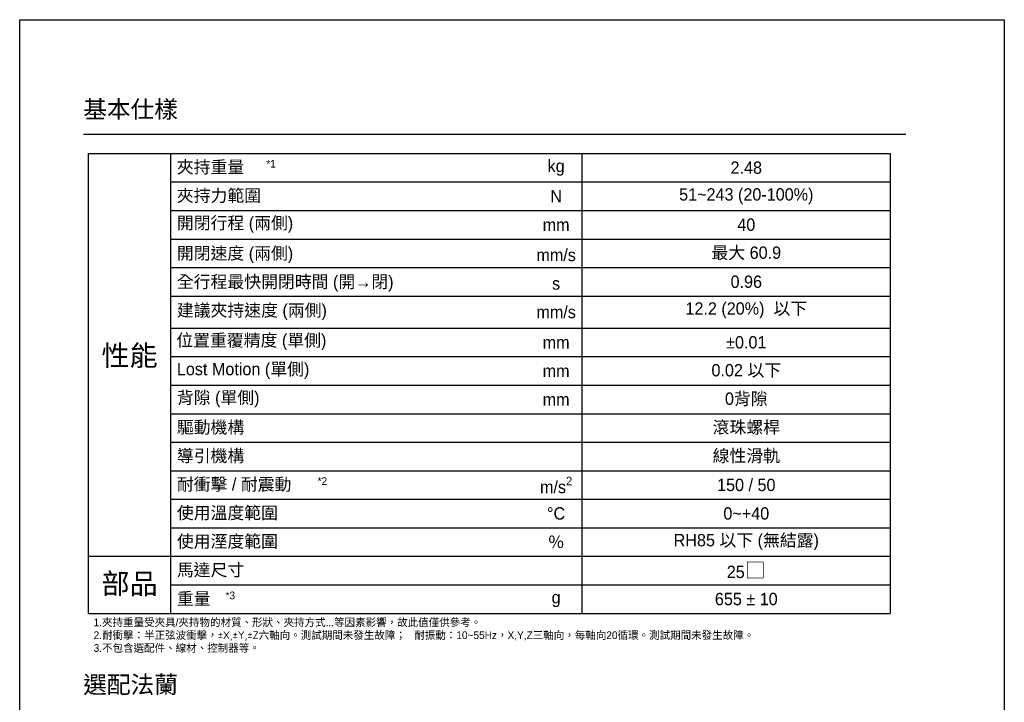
# Model space of a CAD drawing. Header units: millimetres. Extents: x 399 to 6233, y -1870 to 1602.
# Tile 43 of 164: x 1457 to 2415, y 937 to 1602. Entities that reach past the tile are written whole.
import ezdxf

# ---------------------------------------------------------------- set-up
doc = ezdxf.new("R2010")
doc.units = ezdxf.units.MM
doc.layers.add('5', color=7, linetype='Continuous')
doc.styles.get("Standard").update_dxf_attribs({"font": 'arial.ttf'})
doc.styles.add('尺寸標註', font='romans.shx', dxfattribs={"bigfont": 'CHINESET.SHX'})

msp = doc.modelspace()

# ---------------------------------------------------------------- linework, layer by layer
msp.add_line((1519.063, 1490.522), (2319.063, 1490.522))
at = {"color": 7}
msp.add_lwpolyline([(1456.926, 1601.855), (2414.895, 1601.855), (2414.895, 272.102), (1456.926, 272.102)], close=True, dxfattribs=at)
at = {"layer": '5', "color": 3}
for p, q in [((1523.85, 1471.637), (2303.85, 1471.637)), ((1523.85, 1024.029), (1523.85, 1471.637)), ((1603.85, 1024.029), (1603.85, 1471.637)), ((2003.85, 1471.637), (2003.85, 1024.029)), ((2303.85, 1471.637), (2303.85, 1024.029)), ((1603.85, 1443.876), (2303.85, 1443.876)), ((1603.85, 1416.114), (2303.85, 1416.114)), ((1603.85, 1388.352), (2303.85, 1388.352)), ((1603.85, 1360.591), (2303.85, 1360.591)), ((1603.85, 1332.829), (2303.85, 1332.829)), ((1603.85, 1301.646), (2303.85, 1301.646)), ((1603.85, 1273.884), (2303.85, 1273.884)), ((1603.85, 1246.122), (2303.85, 1246.122)), ((1603.85, 1218.361), (2303.85, 1218.361)), ((1603.85, 1190.599), (2303.85, 1190.599)), ((1603.85, 1162.837), (2303.85, 1162.837)), ((1603.85, 1135.076), (2303.85, 1135.076)), ((1603.85, 1107.314), (2303.85, 1107.314)), ((1523.85, 1079.552), (2303.85, 1079.552)), ((1603.85, 1051.791), (2303.85, 1051.791)), ((1523.85, 1024.029), (2303.85, 1024.029))]:
    msp.add_line(p, q, dxfattribs=at)

# ---------------------------------------------------------------- texts
at = {"color": 1, "char_height": 7.5, "attachment_point": 1}
for s, width, insert in [('{\\fPMingLiU|b0|i0|c136|p18;*1}', 19.83695, (1696.78, 1465.328)), ('{\\fPMingLiU|b0|i0|c136|p18;*2}', 19.83695, (1746.78, 1156.528)), ('{\\fPMingLiU|b0|i0|c136|p18;*3}', 19.83695, (1657.197, 1045.231)), ('{\\fPMingLiU|b0|i0|c136|p18;1.夾持重量受夾具/夾持物的材質、形狀、夾持方式...等因素影響，故此值僅供參考。\\P2.耐衝擊：半正弦波衝擊，\\fISOCPEUR|b0|i0|c0|p34;±X,±Y,±Z\\fPMingLiU|b0|i0|c136|p18;六軸向。測試期間未發生故障；   耐振動：10~55Hz，X,Y,Z三軸向，每軸向20循環。測試期間未發生故障。\\P3.不包含選配件、線材、控制器等。}', 786.11393, (1528.85, 1019.029))]:
    msp.add_mtext_dynamic_manual_height_columns(s, width=width, gutter_width=12.5, heights=[0], dxfattribs=dict(at, insert=insert))
for s, insert, char_height, width, attachment_point in [('{\\fPMingLiU|b0|i0|c136|p18;夾持重量}', (1609.85, 1457.756), 12.0155, 394.34013, 4), ('{\\fPMingLiU|b0|i0|c136|p18;kg}', (1978.85, 1457.756), 12.0155, 18.83912, 5), ('{\\fPMingLiU|b0|i0|c136|p18;夾持力範圍}', (1609.85, 1429.995), 12.0155, 240.623, 4), ('{\\fPMingLiU|b0|i0|c136|p18;N}', (1978.85, 1429.995), 12.0155, 240.623, 5), ('{\\fPMingLiU|b0|i0|c136|p18;開閉行程 (兩側)}', (1609.85, 1402.233), 12.0155, 394.34013, 4), ('{\\fPMingLiU|b0|i0|c136|p18;mm}', (1978.85, 1402.233), 12.0155, 240.623, 5), ('{\\fPMingLiU|b0|i0|c136|p18;開閉速度 (兩側)}', (1609.85, 1372.761), 12.0155, 338.51653, 4), ('{\\fPMingLiU|b0|i0|c136|p18;mm/s}', (1978.85, 1372.761), 12.0155, 82.74443, 5), ('{\\fPMingLiU|b0|i0|c136|p18;全行程最快開閉時間 (開→閉)}', (1609.85, 1344.999), 12.0155, 338.51653, 4), ('{\\fPMingLiU|b0|i0|c136|p18;s}', (1978.85, 1344.999), 12.0155, 82.74443, 5), ('{\\fPMingLiU|b0|i0|c136|p18;建議夾持速度 (兩側)}', (1609.85, 1317.237), 12.0155, 338.51653, 4), ('{\\fPMingLiU|b0|i0|c136|p18;mm/s}', (1978.85, 1317.237), 12.0155, 82.74443, 5), ('{\\fPMingLiU|b0|i0|c136|p18;位置重覆精度 (單側)}', (1609.35, 1288.054), 12.0155, 327.18999, 4), ('{\\fPMingLiU|b0|i0|c136|p18;性能}', (1563.85, 1273.884), 20, 68.91637, 5), ('{\\fPMingLiU|b0|i0|c136|p18;mm}', (1978.85, 1287.765), 12.0155, 240.623, 5), ('{\\fPMingLiU|b0|i0|c136|p18;Lost Motion (單側)}', (1609.85, 1260.003), 12.0155, 327.18999, 4), ('{\\fPMingLiU|b0|i0|c136|p18;mm}', (1978.85, 1260.003), 12.0155, 48.0957, 5), ('{\\fPMingLiU|b0|i0|c136|p18;背隙 (單側)}', (1609.85, 1232.241), 12.0155, 327.18999, 4), ('{\\fPMingLiU|b0|i0|c136|p18;mm}', (1978.85, 1232.241), 12.0155, 48.0957, 5), ('{\\fPMingLiU|b0|i0|c136|p18;驅動機構}', (1609.85, 1204.48), 12.0155, 327.18999, 4), ('{\\fPMingLiU|b0|i0|c136|p18;導引機構}', (1609.85, 1176.718), 12.0155, 327.18999, 4), ('\\A1;{\\fPMingLiU|b0|i0|c136|p18;m/s\\H0.7x;\\S2^ ;}', (1978.85, 1148.957), 12.0155, 46.2082, 5), ('{\\fPMingLiU|b0|i0|c136|p18;耐衝擊 / 耐震動}', (1609.85, 1148.957), 12.0155, 327.18999, 4), ('{\\fPMingLiU|b0|i0|c136|p18;使用溫度範圍}', (1609.85, 1121.195), 12.0155, 327.18999, 4), ('{\\fPMingLiU|b0|i0|c136|p18;°C}', (1978.85, 1121.195), 12.0155, 45.90628, 5), ('{\\fPMingLiU|b0|i0|c136|p18;使用溼度範圍}', (1609.85, 1093.433), 12.0155, 394.34013, 4), ('{\\fPMingLiU|b0|i0|c136|p18;％}', (1978.85, 1093.433), 12.0155, 35.36851, 5), ('{\\fPMingLiU|b0|i0|c136|p18;馬達尺寸}', (1609.85, 1065.672), 12.0155, 327.18999, 4), ('{\\fPMingLiU|b0|i0|c136|p18;部品}', (1563.85, 1051.791), 20, 66.54125, 5), ('{\\fPMingLiU|b0|i0|c136|p18;重量}', (1609.85, 1037.91), 12.0155, 394.34013, 4), ('{\\fPMingLiU|b0|i0|c136|p18;g}', (1978.85, 1037.91), 12.0155, 18.83912, 5)]:
    msp.add_mtext(s, dxfattribs=dict(insert=insert, char_height=char_height, width=width, attachment_point=attachment_point))
at = {"color": 2, "char_height": 12.0155, "width": 327.18999, "attachment_point": 5}
for s, insert in [('{\\fPMingLiU|b0|i0|c136|p18;2.48}', (2163.85, 1457.756)), ('{\\fPMingLiU|b0|i0|c136|p18;51~243 (20-100%)}', (2163.85, 1429.995)), ('{\\fPMingLiU|b0|i0|c136|p18;40}', (2163.85, 1402.233)), ('{\\fPMingLiU|b0|i0|c136|p18;最大 60.9}', (2163.85, 1374.471)), ('{\\fPMingLiU|b0|i0|c136|p18;0.96}', (2163.85, 1346.71)), ('{\\fPMingLiU|b0|i0|c136|p18;12.2 (20%)  以下}', (2163.85, 1318.948)), ('{\\fPMingLiU|b0|i0|c0|p18;±\\fPMingLiU|b0|i0|c136|p18;0.01}', (2163.85, 1287.765)), ('{\\fPMingLiU|b0|i0|c136|p18;0.02 以下}', (2163.85, 1260.003)), ('{\\fPMingLiU|b0|i0|c136|p18;0背隙}', (2163.85, 1232.241)), ('{\\fPMingLiU|b0|i0|c136|p18;滾珠螺桿}', (2163.85, 1204.48)), ('{\\fPMingLiU|b0|i0|c136|p18;線性滑軌}', (2163.85, 1176.718)), ('{\\fPMingLiU|b0|i0|c136|p18;150 / 50}', (2163.85, 1148.957)), ('\\A1;{\\fPMingLiU|b0|i0|c136|p18;0~+40}', (2163.85, 1121.195)), ('\\A1;{\\fPMingLiU|b0|i0|c136|p18;RH85 以下 (無結露)}', (2163.85, 1093.433)), ('{\\fPMingLiU|b0|i0|c136|p18;25\\fArial|b0|i0|c0|p34;\\H1.25x;□}', (2163.85, 1065.672)), ('{\\fPMingLiU|b0|i0|c136|p18;655 \\fPMingLiU|b0|i0|c0|p18;± \\fPMingLiU|b0|i0|c136|p18;10}', (2163.85, 1037.91))]:
    msp.add_mtext(s, dxfattribs=dict(at, insert=insert))
at = {"layer": '5', "color": 0, "char_height": 16.87958, "attachment_point": 1, "style": '尺寸標註'}
for s, insert in [('{\\fPMingLiU|b0|i0|c136|p18;基本仕樣}', (1518.752, 1523.116)), ('{\\fPMingLiU|b0|i0|c136|p18;選配法蘭}', (1518.752, 963.116))]:
    msp.add_mtext(s, dxfattribs=dict(at, insert=insert))

doc.saveas('drawing.dxf')
